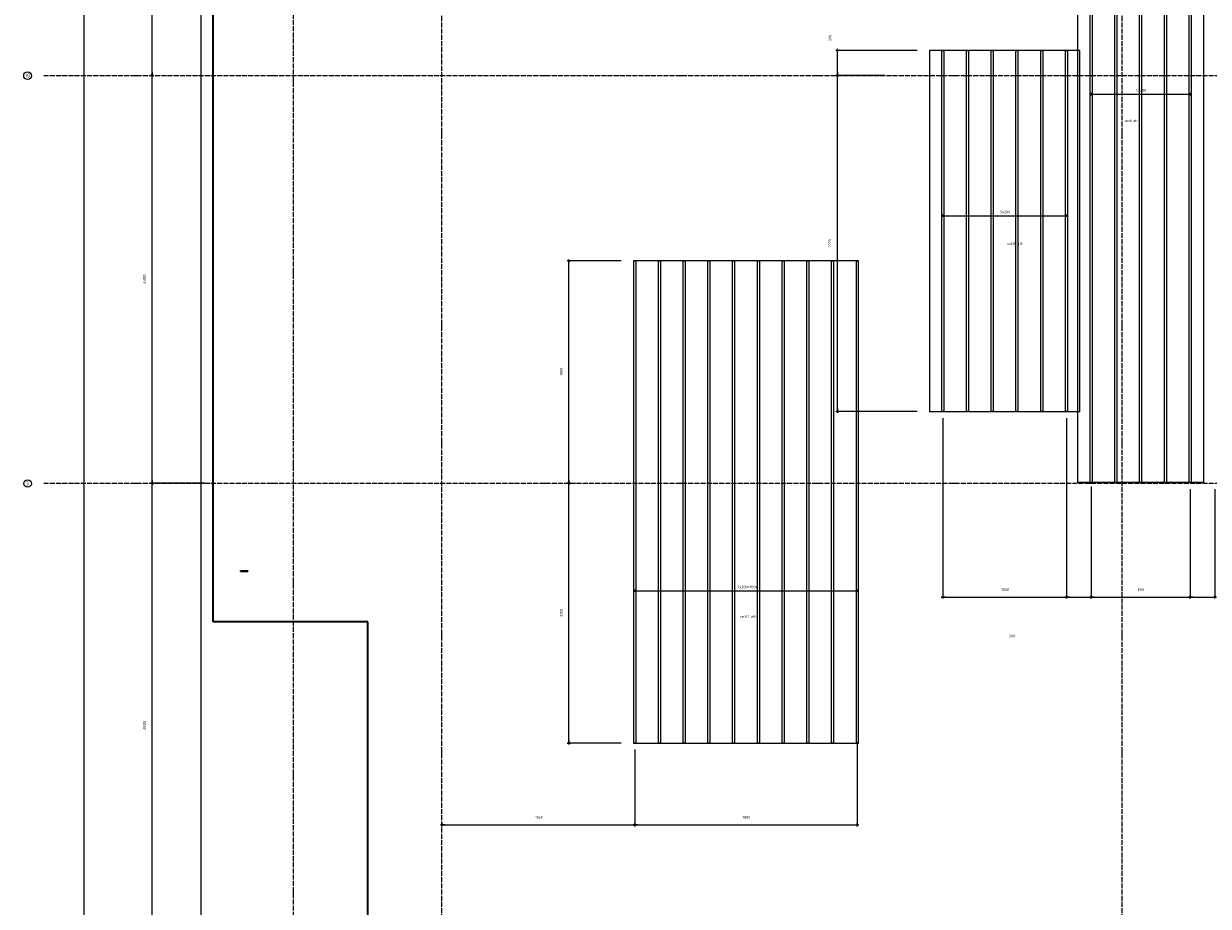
# Model space of a CAD drawing. Header units: millimetres. Extents: x -3170 to 89801, y -74170 to 82422.
# Tile 3 of 105: x 27818 to 37396, y -62242 to -55102. Entities that reach past the tile are written whole.
import ezdxf

# ---------------------------------------------------------------- set-up
doc = ezdxf.new("R2010")
doc.units = ezdxf.units.MM
doc.header["$PDMODE"] = 65
for name, pattern in [('______11', [50, 40, -5, 0, -5]), ('______3', [50, 40, -10]), ('______5', [110, 80, -10, 10, -10])]:
    doc.linetypes.add(name, pattern=pattern)
for name, color, linetype, lineweight in [('Standard', 7, 'Continuous', 25), ('Балка_ общее', 7, '______3', 13), ('Размерная линия_ общее', 7, 'Continuous', 13)]:
    doc.layers.add(name, color=color, linetype=linetype, lineweight=lineweight)
doc.layers.add('Арм.стержн.Доп. Арм. верхн.зоны У', color=7, linetype='Continuous', lineweight=35, true_color=0x739641)
doc.layers.add('Осевая линия_ общее', color=7, linetype='______5', lineweight=13, true_color=0xa0a0a0)
doc.styles.add('ISOCPEUR', font='ISOCPEUR')
doc.dimstyles.new('DIMSTYLE_17', dxfattribs={"dimtxt": 22, "dimasz": 25, "dimexe": 0, "dimexo": 0, "dimgap": 11, "dimtad": 2, "dimdec": 0, "dimrnd": 1, "dimzin": 12, "dimdsep": 46, "dimtxsty": 'ISOCPEUR', "dimblk1": 'ALL_ML_STRICH', "dimblk2": 'ALL_ML_STRICH', "dimsah": 1, "dimcen": 0, "dimclrd": 7, "dimclre": 256, "dimclrt": 7, "dimadec": 0, "dimazin": 0, "dimtfac": 1, "dimtdec": 0, "dimtix": 1, "dimtmove": 2, "dimatfit": 3, "dimfxl": 0, "dimtzin": 0, "dimlwd": 0, "dimlwe": -3, "dimarcsym": 0})
doc.dimstyles.new('DIMSTYLE_3', dxfattribs={"dimtxt": 22, "dimasz": 25, "dimexe": 0, "dimexo": 0, "dimgap": 11, "dimtad": 2, "dimdec": 0, "dimrnd": 5, "dimzin": 12, "dimdsep": 46, "dimtxsty": 'ISOCPEUR', "dimblk1": 'ALL_ML_STRICH', "dimblk2": 'ALL_ML_STRICH', "dimsah": 1, "dimcen": 0, "dimclrd": 7, "dimclre": 256, "dimclrt": 7, "dimadec": 0, "dimazin": 0, "dimtfac": 1, "dimtdec": 0, "dimtix": 1, "dimtmove": 2, "dimatfit": 3, "dimfxl": 0, "dimtzin": 0, "dimlwd": 0, "dimlwe": -3, "dimarcsym": 0})
doc.dimstyles.new('DIMSTYLE_5', dxfattribs={"dimtxt": 25, "dimasz": 25, "dimexe": 0, "dimexo": 0, "dimgap": 12.5, "dimtad": 2, "dimdec": 0, "dimrnd": 5, "dimzin": 12, "dimdsep": 46, "dimtxsty": 'ISOCPEUR', "dimblk1": 'ALL_ML_STRICH', "dimblk2": 'ALL_ML_STRICH', "dimsah": 1, "dimcen": 0, "dimclrd": 7, "dimclre": 256, "dimclrt": 7, "dimadec": 0, "dimazin": 0, "dimtfac": 1, "dimtdec": 0, "dimtix": 1, "dimtmove": 2, "dimatfit": 3, "dimfxl": 0, "dimtzin": 0, "dimlwd": 0, "dimlwe": -3, "dimarcsym": 0})
doc.dimstyles.new('DIMSTYLE_7', dxfattribs={"dimtxt": 22, "dimasz": 25, "dimexe": 0, "dimexo": 0, "dimgap": 11, "dimtad": 0, "dimdec": 0, "dimrnd": 5, "dimzin": 12, "dimdsep": 46, "dimtxsty": 'ISOCPEUR', "dimblk1": 'ALL_ML_STRICH', "dimblk2": 'ALL_ML_STRICH', "dimsah": 1, "dimcen": 0, "dimclrd": 7, "dimclre": 256, "dimclrt": 7, "dimadec": 0, "dimazin": 0, "dimtfac": 1, "dimtdec": 0, "dimtix": 1, "dimtmove": 2, "dimatfit": 3, "dimfxl": 0, "dimtzin": 0, "dimlwd": 0, "dimlwe": -3, "dimarcsym": 0})

# ---------------------------------------------------------------- blocks, each defined once
blk = doc.blocks.new('ALL_ML_STRICH')
at = {"color": 0, "linetype": 'ByBlock', "lineweight": -2}
for p, q in [((-1, 0), (0.5, 0)), ((-0.3, -0.3), (0.3, 0.3)), ((0, -0.5), (0, 0.5))]:
    blk.add_line(p, q, dxfattribs=at)
blk = doc.blocks.new('*D79')
at = {"layer": 'DEFPOINTS', "color": 7, "linetype": 'Continuous', "lineweight": 13, "transparency": 33554687}
for p in [(29293.5, -58820), (28216.9, -62740), (28856.9, -62740)]:
    blk.add_point(p, dxfattribs=at)
at = {"layer": 'Балка_ общее', "color": 251, "linetype": 'Continuous', "lineweight": -2, "true_color": 0x656565, "transparency": 33554687}
for p, q in [((29283.5, -58820), (28856.9, -58820)), ((28856.9, -62740), (28856.9, -62740))]:
    blk.add_line(p, q, dxfattribs=at)
at = {"layer": 'Балка_ общее', "color": 7, "linetype": 'Continuous', "lineweight": -2, "transparency": 33554687}
blk.add_line((28856.9, -62740), (28856.9, -58820), dxfattribs=at)
at = {"layer": 'Балка_ общее', "color": 7, "linetype": 'Continuous', "lineweight": 13, "transparency": 33554687, "xscale": 25, "yscale": 25, "zscale": 25}
for p, rotation in [((28856.9, -58820), 90), ((28856.9, -62740), 270)]:
    blk.add_blockref('ALL_ML_STRICH', p, dxfattribs=dict(at, rotation=rotation))
at = {"layer": 'Балка_ общее', "color": 7, "linetype": 'Continuous', "lineweight": 13, "transparency": 33554687, "insert": (28794.4, -60778.7), "char_height": 25, "width": 100, "attachment_point": 5, "rotation": 90, "style": 'ISOCPEUR'}
blk.add_mtext('\\A1;{3920}', dxfattribs=at)
blk = doc.blocks.new('*D80')
at = {"layer": 'DEFPOINTS', "color": 7, "linetype": 'Continuous', "lineweight": 13, "transparency": 33554687}
for p in [(28216.9, -55520), (28856.9, -58820), (29293.5, -58820)]:
    blk.add_point(p, dxfattribs=at)
at = {"layer": 'Балка_ общее', "color": 251, "linetype": 'Continuous', "lineweight": -2, "true_color": 0x656565, "transparency": 33554687}
for p, q in [((28856.9, -55520), (28856.9, -55520)), ((29283.5, -58820), (28856.9, -58820))]:
    blk.add_line(p, q, dxfattribs=at)
at = {"layer": 'Балка_ общее', "color": 7, "linetype": 'Continuous', "lineweight": -2, "transparency": 33554687}
blk.add_line((28856.9, -58820), (28856.9, -55520), dxfattribs=at)
at = {"layer": 'Балка_ общее', "color": 7, "linetype": 'Continuous', "lineweight": 13, "transparency": 33554687, "xscale": 25, "yscale": 25, "zscale": 25}
for p, rotation in [((28856.9, -55520), 90), ((28856.9, -58820), 270)]:
    blk.add_blockref('ALL_ML_STRICH', p, dxfattribs=dict(at, rotation=rotation))
at = {"layer": 'Балка_ общее', "color": 7, "linetype": 'Continuous', "lineweight": 13, "transparency": 33554687, "insert": (28794.4, -57168.7), "char_height": 25, "width": 100, "attachment_point": 5, "rotation": 90, "style": 'ISOCPEUR'}
blk.add_mtext('\\A1;{3300}', dxfattribs=at)
blk = doc.blocks.new('*D81')
at = {"layer": 'DEFPOINTS', "color": 7, "linetype": 'Continuous', "lineweight": 13, "transparency": 33554687}
for p in [(28423.8, -52220), (28216.9, -55520), (28856.9, -55520)]:
    blk.add_point(p, dxfattribs=at)
at = {"layer": 'Балка_ общее', "color": 251, "linetype": 'Continuous', "lineweight": -2, "true_color": 0x656565, "transparency": 33554687}
for p, q in [((28413.8, -52220), (28856.9, -52220)), ((28856.9, -55520), (28856.9, -55520))]:
    blk.add_line(p, q, dxfattribs=at)
at = {"layer": 'Балка_ общее', "color": 7, "linetype": 'Continuous', "lineweight": -2, "transparency": 33554687}
blk.add_line((28856.9, -55520), (28856.9, -52220), dxfattribs=at)
at = {"layer": 'Балка_ общее', "color": 7, "linetype": 'Continuous', "lineweight": 13, "transparency": 33554687, "xscale": 25, "yscale": 25, "zscale": 25}
for p, rotation in [((28856.9, -52220), 90), ((28856.9, -55520), 270)]:
    blk.add_blockref('ALL_ML_STRICH', p, dxfattribs=dict(at, rotation=rotation))
at = {"layer": 'Балка_ общее', "color": 7, "linetype": 'Continuous', "lineweight": 13, "transparency": 33554687, "insert": (28794.4, -53868.7), "char_height": 25, "width": 100, "attachment_point": 5, "rotation": 90, "style": 'ISOCPEUR'}
blk.add_mtext('\\A1;{3300}', dxfattribs=at)
blk = doc.blocks.new('*D268')
at = {"layer": 'DEFPOINTS', "color": 7, "linetype": 'Continuous', "lineweight": 13, "transparency": 33554687}
for p in [(34881.1, -55520), (34396.5, -58238.4), (35140.6, -58238.4)]:
    blk.add_point(p, dxfattribs=at)
at = {"layer": 'Размерная линия_ общее', "color": 253, "linetype": 'Continuous', "lineweight": -2, "true_color": 0xa0a0a0, "transparency": 33554687}
for p, q in [((34781.1, -55520), (34396.5, -55520)), ((35040.6, -58238.4), (34396.5, -58238.4))]:
    blk.add_line(p, q, dxfattribs=at)
at = {"layer": 'Размерная линия_ общее', "color": 7, "linetype": 'Continuous', "lineweight": -2, "transparency": 33554687}
blk.add_line((34396.5, -58238.4), (34396.5, -55520), dxfattribs=at)
at = {"layer": 'Размерная линия_ общее', "color": 7, "linetype": 'Continuous', "lineweight": 13, "transparency": 33554687, "xscale": 25, "yscale": 25, "zscale": 25}
for p, rotation in [((34396.5, -55520), 90), ((34396.5, -58238.4), 270)]:
    blk.add_blockref('ALL_ML_STRICH', p, dxfattribs=dict(at, rotation=rotation))
at = {"layer": 'Размерная линия_ общее', "color": 7, "linetype": 'Continuous', "lineweight": 13, "transparency": 33554687, "insert": (34335.5, -56878.1), "char_height": 22, "width": 88, "attachment_point": 5, "rotation": 90, "style": 'ISOCPEUR'}
blk.add_mtext('\\A1;{2720}', dxfattribs=at)
blk = doc.blocks.new('*D269')
at = {"layer": 'DEFPOINTS', "color": 7, "linetype": 'Continuous', "lineweight": 13, "transparency": 33554687}
for p in [(35140.6, -55318.4), (34396.5, -55520), (34881.1, -55520)]:
    blk.add_point(p, dxfattribs=at)
at = {"layer": 'Размерная линия_ общее', "color": 253, "linetype": 'Continuous', "lineweight": -2, "true_color": 0xa0a0a0, "transparency": 33554687}
for p, q in [((35040.6, -55318.4), (34396.5, -55318.4)), ((34781.1, -55520), (34396.5, -55520))]:
    blk.add_line(p, q, dxfattribs=at)
at = {"layer": 'Размерная линия_ общее', "color": 7, "linetype": 'Continuous', "lineweight": -2, "transparency": 33554687}
blk.add_line((34396.5, -55520), (34396.5, -55318.4), dxfattribs=at)
at = {"layer": 'Размерная линия_ общее', "color": 7, "linetype": 'Continuous', "lineweight": 13, "transparency": 33554687, "xscale": 25, "yscale": 25, "zscale": 25}
for p, rotation in [((34396.5, -55318.4), 90), ((34396.5, -55520), 270)]:
    blk.add_blockref('ALL_ML_STRICH', p, dxfattribs=dict(at, rotation=rotation))
at = {"layer": 'Размерная линия_ общее', "color": 7, "linetype": 'Continuous', "lineweight": 13, "transparency": 33554687, "insert": (34336.2, -55216.5), "char_height": 22, "width": 66, "attachment_point": 5, "rotation": 90, "style": 'ISOCPEUR'}
blk.add_mtext('\\A1;{200}', dxfattribs=at)
blk = doc.blocks.new('*D270')
at = {"layer": 'DEFPOINTS', "color": 7, "linetype": 'Continuous', "lineweight": 13, "transparency": 33554687}
for p in [(35248.6, -58193.7), (36248.6, -58193.7), (35248.6, -59740.4)]:
    blk.add_point(p, dxfattribs=at)
at = {"layer": 'Размерная линия_ общее', "color": 253, "linetype": 'Continuous', "lineweight": -2, "true_color": 0xa0a0a0, "transparency": 33554687}
for p, q in [((35248.6, -58293.7), (35248.6, -59740.4)), ((36248.6, -58293.7), (36248.6, -59740.4))]:
    blk.add_line(p, q, dxfattribs=at)
at = {"layer": 'Размерная линия_ общее', "color": 7, "linetype": 'Continuous', "lineweight": -2, "transparency": 33554687}
blk.add_line((35248.6, -59740.4), (36248.6, -59740.4), dxfattribs=at)
at = {"layer": 'Размерная линия_ общее', "color": 7, "linetype": 'Continuous', "lineweight": 13, "transparency": 33554687, "xscale": 25, "yscale": 25, "zscale": 25, "rotation": 180}
blk.add_blockref('ALL_ML_STRICH', (35248.6, -59740.4), dxfattribs=at)
at = {"layer": 'Размерная линия_ общее', "color": 7, "linetype": 'Continuous', "lineweight": 13, "transparency": 33554687, "xscale": 25, "yscale": 25, "zscale": 25}
blk.add_blockref('ALL_ML_STRICH', (36248.6, -59740.4), dxfattribs=at)
at = {"layer": 'Размерная линия_ общее', "color": 7, "linetype": 'Continuous', "lineweight": 13, "transparency": 33554687, "insert": (35751.9, -59679.4), "char_height": 22, "width": 88, "attachment_point": 5, "style": 'ISOCPEUR'}
blk.add_mtext('\\A1;{1000}', dxfattribs=at)
blk = doc.blocks.new('*D271')
at = {"layer": 'DEFPOINTS', "color": 7, "linetype": 'Continuous', "lineweight": 13, "transparency": 33554687}
for p in [(36248.6, -58193.7), (36448.6, -58746), (36248.6, -59740.4)]:
    blk.add_point(p, dxfattribs=at)
at = {"layer": 'Размерная линия_ общее', "color": 253, "linetype": 'Continuous', "lineweight": -2, "true_color": 0xa0a0a0, "transparency": 33554687}
for p, q in [((36248.6, -58293.7), (36248.6, -59740.4)), ((36448.6, -58846), (36448.6, -59740.4))]:
    blk.add_line(p, q, dxfattribs=at)
at = {"layer": 'Размерная линия_ общее', "color": 7, "linetype": 'Continuous', "lineweight": -2, "transparency": 33554687}
blk.add_line((36248.6, -59740.4), (36448.6, -59740.4), dxfattribs=at)
at = {"layer": 'Размерная линия_ общее', "color": 7, "linetype": 'Continuous', "lineweight": 13, "transparency": 33554687, "xscale": 25, "yscale": 25, "zscale": 25, "rotation": 180}
blk.add_blockref('ALL_ML_STRICH', (36248.6, -59740.4), dxfattribs=at)
at = {"layer": 'Размерная линия_ общее', "color": 7, "linetype": 'Continuous', "lineweight": 13, "transparency": 33554687, "xscale": 25, "yscale": 25, "zscale": 25}
blk.add_blockref('ALL_ML_STRICH', (36448.6, -59740.4), dxfattribs=at)
at = {"layer": 'Размерная линия_ общее', "color": 7, "linetype": 'Continuous', "lineweight": 13, "transparency": 33554687, "insert": (35809.3, -60054.1), "char_height": 22, "width": 66, "attachment_point": 5, "style": 'ISOCPEUR'}
blk.add_mtext('\\A1;{200}', dxfattribs=at)
blk = doc.blocks.new('*D272')
at = {"layer": 'DEFPOINTS', "color": 7, "linetype": 'Continuous', "lineweight": 13, "transparency": 33554687}
for p in [(36448.6, -58746), (37248.6, -58766), (36448.6, -59740.4)]:
    blk.add_point(p, dxfattribs=at)
at = {"layer": 'Размерная линия_ общее', "color": 253, "linetype": 'Continuous', "lineweight": -2, "true_color": 0xa0a0a0, "transparency": 33554687}
for p, q in [((36448.6, -58846), (36448.6, -59740.4)), ((37248.6, -58866), (37248.6, -59740.4))]:
    blk.add_line(p, q, dxfattribs=at)
at = {"layer": 'Размерная линия_ общее', "color": 7, "linetype": 'Continuous', "lineweight": -2, "transparency": 33554687}
blk.add_line((36448.6, -59740.4), (37248.6, -59740.4), dxfattribs=at)
at = {"layer": 'Размерная линия_ общее', "color": 7, "linetype": 'Continuous', "lineweight": 13, "transparency": 33554687, "xscale": 25, "yscale": 25, "zscale": 25, "rotation": 180}
blk.add_blockref('ALL_ML_STRICH', (36448.6, -59740.4), dxfattribs=at)
at = {"layer": 'Размерная линия_ общее', "color": 7, "linetype": 'Continuous', "lineweight": 13, "transparency": 33554687, "xscale": 25, "yscale": 25, "zscale": 25}
blk.add_blockref('ALL_ML_STRICH', (37248.6, -59740.4), dxfattribs=at)
at = {"layer": 'Размерная линия_ общее', "color": 7, "linetype": 'Continuous', "lineweight": 13, "transparency": 33554687, "insert": (36849.7, -59679.4), "char_height": 22, "width": 66, "attachment_point": 5, "style": 'ISOCPEUR'}
blk.add_mtext('\\A1;{800}', dxfattribs=at)
blk = doc.blocks.new('*D273')
at = {"layer": 'DEFPOINTS', "color": 7, "linetype": 'Continuous', "lineweight": 13, "transparency": 33554687}
for p in [(37248.6, -58766), (37448.6, -58768.3), (37248.6, -59740.4)]:
    blk.add_point(p, dxfattribs=at)
at = {"layer": 'Размерная линия_ общее', "color": 253, "linetype": 'Continuous', "lineweight": -2, "true_color": 0xa0a0a0, "transparency": 33554687}
for p, q in [((37248.6, -58866), (37248.6, -59740.4)), ((37448.6, -58868.3), (37448.6, -59740.4))]:
    blk.add_line(p, q, dxfattribs=at)
at = {"layer": 'Размерная линия_ общее', "color": 7, "linetype": 'Continuous', "lineweight": -2, "transparency": 33554687}
blk.add_line((37248.6, -59740.4), (37448.6, -59740.4), dxfattribs=at)
at = {"layer": 'Размерная линия_ общее', "color": 7, "linetype": 'Continuous', "lineweight": 13, "transparency": 33554687, "xscale": 25, "yscale": 25, "zscale": 25, "rotation": 180}
blk.add_blockref('ALL_ML_STRICH', (37248.6, -59740.4), dxfattribs=at)
at = {"layer": 'Размерная линия_ общее', "color": 7, "linetype": 'Continuous', "lineweight": 13, "transparency": 33554687, "xscale": 25, "yscale": 25, "zscale": 25}
blk.add_blockref('ALL_ML_STRICH', (37448.6, -59740.4), dxfattribs=at)
at = {"layer": 'Размерная линия_ общее', "color": 7, "linetype": 'Continuous', "lineweight": 13, "transparency": 33554687, "insert": (37553.3, -60036.2), "char_height": 22, "width": 66, "attachment_point": 5, "style": 'ISOCPEUR'}
blk.add_mtext('\\A1;{200}', dxfattribs=at)
blk = doc.blocks.new('*D280')
at = {"layer": 'DEFPOINTS', "color": 7, "linetype": 'Continuous', "lineweight": 13, "transparency": 33554687}
for p in [(32274.7, -58820), (32225.5, -60920.7), (32748.1, -60920.7)]:
    blk.add_point(p, dxfattribs=at)
at = {"layer": 'Размерная линия_ общее', "color": 253, "linetype": 'Continuous', "lineweight": -2, "true_color": 0xa0a0a0, "transparency": 33554687}
for p, q in [((32225.5, -58820), (32225.5, -58820)), ((32648.1, -60920.7), (32225.5, -60920.7))]:
    blk.add_line(p, q, dxfattribs=at)
at = {"layer": 'Размерная линия_ общее', "color": 7, "linetype": 'Continuous', "lineweight": -2, "transparency": 33554687}
blk.add_line((32225.5, -60920.7), (32225.5, -58820), dxfattribs=at)
at = {"layer": 'Размерная линия_ общее', "color": 7, "linetype": 'Continuous', "lineweight": 13, "transparency": 33554687, "xscale": 25, "yscale": 25, "zscale": 25}
for p, rotation in [((32225.5, -58820), 90), ((32225.5, -60920.7), 270)]:
    blk.add_blockref('ALL_ML_STRICH', p, dxfattribs=dict(at, rotation=rotation))
at = {"layer": 'Размерная линия_ общее', "color": 7, "linetype": 'Continuous', "lineweight": 13, "transparency": 33554687, "insert": (32164.5, -59867), "char_height": 22, "width": 88, "attachment_point": 5, "rotation": 90, "style": 'ISOCPEUR'}
blk.add_mtext('\\A1;{2100}', dxfattribs=at)
blk = doc.blocks.new('*D281')
at = {"layer": 'DEFPOINTS', "color": 7, "linetype": 'Continuous', "lineweight": 13, "transparency": 33554687}
for p in [(32748.1, -57020.7), (32225.5, -58820), (32274.7, -58820)]:
    blk.add_point(p, dxfattribs=at)
at = {"layer": 'Размерная линия_ общее', "color": 253, "linetype": 'Continuous', "lineweight": -2, "true_color": 0xa0a0a0, "transparency": 33554687}
for p, q in [((32648.1, -57020.7), (32225.5, -57020.7)), ((32225.5, -58820), (32225.5, -58820))]:
    blk.add_line(p, q, dxfattribs=at)
at = {"layer": 'Размерная линия_ общее', "color": 7, "linetype": 'Continuous', "lineweight": -2, "transparency": 33554687}
blk.add_line((32225.5, -58820), (32225.5, -57020.7), dxfattribs=at)
at = {"layer": 'Размерная линия_ общее', "color": 7, "linetype": 'Continuous', "lineweight": 13, "transparency": 33554687, "xscale": 25, "yscale": 25, "zscale": 25}
for p, rotation in [((32225.5, -57020.7), 90), ((32225.5, -58820), 270)]:
    blk.add_blockref('ALL_ML_STRICH', p, dxfattribs=dict(at, rotation=rotation))
at = {"layer": 'Размерная линия_ общее', "color": 7, "linetype": 'Continuous', "lineweight": 13, "transparency": 33554687, "insert": (32164.5, -57917), "char_height": 22, "width": 88, "attachment_point": 5, "rotation": 90, "style": 'ISOCPEUR'}
blk.add_mtext('\\A1;{1800}', dxfattribs=at)
blk = doc.blocks.new('*D282')
at = {"layer": 'DEFPOINTS', "color": 7, "linetype": 'Continuous', "lineweight": 13, "transparency": 33554687}
for p in [(32758.1, -60873.5), (31200, -61176.8), (31200, -61582.8)]:
    blk.add_point(p, dxfattribs=at)
at = {"layer": 'Размерная линия_ общее', "color": 253, "linetype": 'Continuous', "lineweight": -2, "true_color": 0xa0a0a0, "transparency": 33554687}
for p, q in [((32758.1, -60973.5), (32758.1, -61582.8)), ((31200, -61582.8), (31200, -61582.8))]:
    blk.add_line(p, q, dxfattribs=at)
at = {"layer": 'Размерная линия_ общее', "color": 7, "linetype": 'Continuous', "lineweight": -2, "transparency": 33554687}
blk.add_line((31200, -61582.8), (32758.1, -61582.8), dxfattribs=at)
at = {"layer": 'Размерная линия_ общее', "color": 7, "linetype": 'Continuous', "lineweight": 13, "transparency": 33554687, "xscale": 25, "yscale": 25, "zscale": 25, "rotation": 180}
blk.add_blockref('ALL_ML_STRICH', (31200, -61582.8), dxfattribs=at)
at = {"layer": 'Размерная линия_ общее', "color": 7, "linetype": 'Continuous', "lineweight": 13, "transparency": 33554687, "xscale": 25, "yscale": 25, "zscale": 25}
blk.add_blockref('ALL_ML_STRICH', (32758.1, -61582.8), dxfattribs=at)
at = {"layer": 'Размерная линия_ общее', "color": 7, "linetype": 'Continuous', "lineweight": 13, "transparency": 33554687, "insert": (31982.4, -61521.8), "char_height": 22, "width": 88, "attachment_point": 5, "style": 'ISOCPEUR'}
blk.add_mtext('\\A1;{1560}', dxfattribs=at)
blk = doc.blocks.new('*D283')
at = {"layer": 'DEFPOINTS', "color": 7, "linetype": 'Continuous', "lineweight": 13, "transparency": 33554687}
for p in [(34558.1, -60813.4), (32758.1, -60873.5), (32758.1, -61582.8)]:
    blk.add_point(p, dxfattribs=at)
at = {"layer": 'Размерная линия_ общее', "color": 253, "linetype": 'Continuous', "lineweight": -2, "true_color": 0xa0a0a0, "transparency": 33554687}
for p, q in [((32758.1, -60973.5), (32758.1, -61582.8)), ((34558.1, -60913.4), (34558.1, -61582.8))]:
    blk.add_line(p, q, dxfattribs=at)
at = {"layer": 'Размерная линия_ общее', "color": 7, "linetype": 'Continuous', "lineweight": -2, "transparency": 33554687}
blk.add_line((32758.1, -61582.8), (34558.1, -61582.8), dxfattribs=at)
at = {"layer": 'Размерная линия_ общее', "color": 7, "linetype": 'Continuous', "lineweight": 13, "transparency": 33554687, "xscale": 25, "yscale": 25, "zscale": 25, "rotation": 180}
blk.add_blockref('ALL_ML_STRICH', (32758.1, -61582.8), dxfattribs=at)
at = {"layer": 'Размерная линия_ общее', "color": 7, "linetype": 'Continuous', "lineweight": 13, "transparency": 33554687, "xscale": 25, "yscale": 25, "zscale": 25}
blk.add_blockref('ALL_ML_STRICH', (34558.1, -61582.8), dxfattribs=at)
at = {"layer": 'Размерная линия_ общее', "color": 7, "linetype": 'Continuous', "lineweight": 13, "transparency": 33554687, "insert": (33661.4, -61521.8), "char_height": 22, "width": 88, "attachment_point": 5, "style": 'ISOCPEUR'}
blk.add_mtext('\\A1;{1800}', dxfattribs=at)
blk = doc.blocks.new('*D534')
at = {"layer": 'DEFPOINTS', "color": 7, "linetype": 'Continuous', "lineweight": 13, "transparency": 33554687}
for p in [(28159.8, -52220), (27980, -73260), (28306.4, -73260)]:
    blk.add_point(p, dxfattribs=at)
at = {"layer": 'Размерная линия_ общее', "color": 253, "linetype": 'Continuous', "lineweight": -2, "true_color": 0xa0a0a0, "transparency": 33554687}
for p, q in [((28059.8, -52220), (28306.4, -52220)), ((28306.4, -73260), (28306.4, -73260))]:
    blk.add_line(p, q, dxfattribs=at)
at = {"layer": 'Размерная линия_ общее', "color": 7, "linetype": 'Continuous', "lineweight": -2, "transparency": 33554687}
blk.add_line((28306.4, -73260), (28306.4, -52220), dxfattribs=at)
at = {"layer": 'Размерная линия_ общее', "color": 7, "linetype": 'Continuous', "lineweight": 13, "transparency": 33554687, "xscale": 25, "yscale": 25, "zscale": 25}
for p, rotation in [((28306.4, -52220), 90), ((28306.4, -73260), 270)]:
    blk.add_blockref('ALL_ML_STRICH', p, dxfattribs=dict(at, rotation=rotation))
at = {"layer": 'Размерная линия_ общее', "color": 7, "linetype": 'Continuous', "lineweight": 13, "transparency": 33554687, "insert": (28245.4, -62737.8), "char_height": 22, "width": 110, "attachment_point": 5, "rotation": 90, "style": 'ISOCPEUR'}
blk.add_mtext('\\A1;{21040}', dxfattribs=at)
blk = doc.blocks.new('СЛОЖНЫЙ_ОБЪЕКТ_4')
at = {"layer": 'Осевая линия_ общее', "color": 253, "linetype": '______11', "lineweight": -3, "true_color": 0xa0a0a0, "transparency": 33554687}
for p, q in [((30000, -74050), (30000, -50490)), ((31200, -74170), (31200, -50490)), ((36700, -74170), (36700, -50490)), ((27980, -55520), (44900, -55520)), ((27980, -58820), (46830, -58820))]:
    blk.add_line(p, q, dxfattribs=at)
at = {"layer": 'Осевая линия_ общее', "color": 7, "linetype": 'Continuous', "lineweight": 13, "transparency": 33554687}
for centre, radius in [((27849.5, -55522), 31), ((27850.4, -58822), 29.9)]:
    blk.add_circle(centre, radius, dxfattribs=at)
at = {"layer": 'Осевая линия_ общее', "color": 7, "linetype": 'Continuous', "lineweight": 13, "transparency": 33554687, "char_height": 30, "attachment_point": 7, "style": 'ISOCPEUR'}
for s, insert, width in [('\\W0.83;Ю', (27835.2, -55535), 40.887), ('\\W0.80;Э', (27838.4, -58835), 35.983)]:
    blk.add_mtext(s, dxfattribs=dict(at, insert=insert, width=width))
at = {"layer": 'Балка_ общее', "color": 7, "linetype": 'Continuous', "lineweight": 13, "transparency": 33554687}
for base, p1, p2, picture, middle in [((28856.9, -52220), (28856.9, -55520), (28413.8, -52220), '*D81', (28794.4, -53868.7)), ((28856.9, -55520), (29283.5, -58820), (28856.9, -55520), '*D80', (28794.4, -57168.7)), ((28856.9, -58820), (28856.9, -62740), (29283.5, -58820), '*D79', (28794.4, -60778.7))]:
    dim = blk.add_linear_dim(base=base, p1=p1, p2=p2, angle=90, dimstyle='DIMSTYLE_5', override={"dimpost": '<>', "dimclrd": 7, "dimclre": 251, "dimclrt": 7, "dimlwd": 0, "dimlwe": 65533}, dxfattribs=at)
    dim.commit()
    dim.dimension.update_dxf_attribs({"geometry": picture, "text_midpoint": middle, "dimtype": 160})

msp = doc.modelspace()

# ---------------------------------------------------------------- linework, layer by layer
at = {"color": 7, "linetype": 'Continuous', "lineweight": 35, "transparency": 33554687}
for p, q in [((29570, -59530), (29570, -59526.9)), ((29570, -59526.9), (29630, -59526.9)), ((29570, -59530), (29630, -59530)), ((29630, -59526.9), (29630, -59530))]:
    msp.add_line(p, q, dxfattribs=at)
at = {"layer": 'Standard', "color": 7, "linetype": 'Continuous', "lineweight": 18, "transparency": 33554687}
msp.add_lwpolyline([(29250, -73460), (46440, -73460), (46440, -51620), (29250, -51620), (29250, -73460)], dxfattribs=at)
at = {"layer": 'Арм.стержн.Доп. Арм. верхн.зоны У', "color": 7, "linetype": 'Continuous', "lineweight": 13, "transparency": 33554687}
for p, q in [((36448.6, -55671.6), (36438.6, -55671.6)), ((37248.6, -55671.6), (37258.6, -55671.6)), ((35248.6, -56655), (35238.6, -56655)), ((36248.6, -56655), (36258.6, -56655)), ((32758.1, -59688.8), (32748.1, -59688.8)), ((34558.1, -59688.8), (34568.1, -59688.8))]:
    msp.add_line(p, q, dxfattribs=at)
at = {"layer": 'Арм.стержн.Доп. Арм. верхн.зоны У', "color": 7, "linetype": 'Continuous', "lineweight": 25, "transparency": 33554687}
for p, q in [((36442.6, -55677.6), (36454.6, -55665.6)), ((37242.6, -55677.6), (37254.6, -55665.6)), ((35242.6, -56661), (35254.6, -56649)), ((36242.6, -56661), (36254.6, -56649)), ((32752.1, -59694.8), (32764.1, -59682.8)), ((34552.1, -59694.8), (34564.1, -59682.8))]:
    msp.add_line(p, q, dxfattribs=at)
at = {"layer": 'Арм.стержн.Доп. Арм. верхн.зоны У', "color": 253, "linetype": 'Continuous', "lineweight": -3, "true_color": 0xa0a0a0, "transparency": 33554687}
for p, q in [((36448.6, -55671.6), (36448.6, -55661.6)), ((36448.6, -55671.6), (36448.6, -55681.6)), ((37248.6, -55671.6), (37248.6, -55661.6)), ((37248.6, -55671.6), (37248.6, -55681.6)), ((35248.6, -56655), (35248.6, -56645)), ((35248.6, -56655), (35248.6, -56665)), ((36248.6, -56655), (36248.6, -56645)), ((36248.6, -56655), (36248.6, -56665)), ((32758.1, -59688.8), (32758.1, -59678.8)), ((32758.1, -59688.8), (32758.1, -59698.8)), ((34558.1, -59688.8), (34558.1, -59678.8)), ((34558.1, -59688.8), (34558.1, -59698.8))]:
    msp.add_line(p, q, dxfattribs=at)
at = {"layer": 'Арм.стержн.Доп. Арм. верхн.зоны У', "color": 52, "linetype": 'Continuous', "lineweight": 13, "transparency": 33554687}
for points in [[(36340.6, -58814.6), (36340.6, -52964.6), (37356.6, -52964.6), (37356.6, -58814.6), (36340.6, -58814.6)], [(36356.6, -58238.4), (36356.6, -55318.4), (35140.6, -55318.4), (35140.6, -58238.4), (36356.6, -58238.4)], [(34568.1, -60920.7), (34568.1, -57020.7), (32748.1, -57020.7), (32748.1, -60920.7), (34568.1, -60920.7)]]:
    msp.add_lwpolyline(points, dxfattribs=at)
at = {"layer": 'Арм.стержн.Доп. Арм. верхн.зоны У', "color": 11, "linetype": 'Continuous', "lineweight": 25, "true_color": 0xff8c8c, "transparency": 33554687}
for points in [[(36440.6, -58814.6), (36440.6, -52964.6), (36456.6, -52964.6), (36456.6, -58814.6), (36440.6, -58814.6)], [(36640.6, -58814.6), (36640.6, -52964.6), (36656.6, -52964.6), (36656.6, -58814.6), (36640.6, -58814.6)], [(36840.6, -58814.6), (36840.6, -52964.6), (36856.6, -52964.6), (36856.6, -58814.6), (36840.6, -58814.6)], [(37040.6, -58814.6), (37040.6, -52964.6), (37056.6, -52964.6), (37056.6, -58814.6), (37040.6, -58814.6)], [(37240.6, -58814.6), (37240.6, -52964.6), (37256.6, -52964.6), (37256.6, -58814.6), (37240.6, -58814.6)], [(35240.6, -58238.4), (35240.6, -55318.4), (35256.6, -55318.4), (35256.6, -58238.4), (35240.6, -58238.4)], [(35440.6, -58238.4), (35440.6, -55318.4), (35456.6, -55318.4), (35456.6, -58238.4), (35440.6, -58238.4)], [(35640.6, -58238.4), (35640.6, -55318.4), (35656.6, -55318.4), (35656.6, -58238.4), (35640.6, -58238.4)], [(35840.6, -58238.4), (35840.6, -55318.4), (35856.6, -55318.4), (35856.6, -58238.4), (35840.6, -58238.4)], [(36040.6, -58238.4), (36040.6, -55318.4), (36056.6, -55318.4), (36056.6, -58238.4), (36040.6, -58238.4)], [(36240.6, -58238.4), (36240.6, -55318.4), (36256.6, -55318.4), (36256.6, -58238.4), (36240.6, -58238.4)], [(32750.1, -60920.7), (32750.1, -57020.7), (32766.1, -57020.7), (32766.1, -60920.7), (32750.1, -60920.7)], [(32950.1, -60920.7), (32950.1, -57020.7), (32966.1, -57020.7), (32966.1, -60920.7), (32950.1, -60920.7)], [(33150.1, -60920.7), (33150.1, -57020.7), (33166.1, -57020.7), (33166.1, -60920.7), (33150.1, -60920.7)], [(33350.1, -60920.7), (33350.1, -57020.7), (33366.1, -57020.7), (33366.1, -60920.7), (33350.1, -60920.7)], [(33550.1, -60920.7), (33550.1, -57020.7), (33566.1, -57020.7), (33566.1, -60920.7), (33550.1, -60920.7)], [(33750.1, -60920.7), (33750.1, -57020.7), (33766.1, -57020.7), (33766.1, -60920.7), (33750.1, -60920.7)], [(33950.1, -60920.7), (33950.1, -57020.7), (33966.1, -57020.7), (33966.1, -60920.7), (33950.1, -60920.7)], [(34150.1, -60920.7), (34150.1, -57020.7), (34166.1, -57020.7), (34166.1, -60920.7), (34150.1, -60920.7)], [(34350.1, -60920.7), (34350.1, -57020.7), (34366.1, -57020.7), (34366.1, -60920.7), (34350.1, -60920.7)], [(34550.1, -60920.7), (34550.1, -57020.7), (34566.1, -57020.7), (34566.1, -60920.7), (34550.1, -60920.7)]]:
    msp.add_lwpolyline(points, dxfattribs=at)
at = {"layer": 'Арм.стержн.Доп. Арм. верхн.зоны У', "color": 7, "linetype": 'Continuous', "lineweight": 13, "transparency": 33554687}
for points in [[(36448.6, -55671.6), (36780.2, -55671.6), (36780.2, -55671.6), (37248.6, -55671.6)], [(35248.6, -56655), (35681.3, -56655), (35681.3, -56655), (36248.6, -56655)], [(32758.1, -59688.8), (33554.5, -59688.8), (33554.5, -59688.8), (34558.1, -59688.8)]]:
    msp.add_lwpolyline(points, dxfattribs=at)
at = {"layer": 'Размерная линия_ общее', "color": 7, "linetype": 'Continuous', "lineweight": 35, "transparency": 33554687}
for p, q in [((29350, -59940), (29350, -55020)), ((30600, -59940), (29350, -59940)), ((30600, -65540), (30600, -59940))]:
    msp.add_line(p, q, dxfattribs=at)

# ---------------------------------------------------------------- block references
at = {"layer": 'Балка_ общее', "color": 7, "linetype": 'Continuous', "lineweight": 13, "transparency": 33554687}
msp.add_blockref('СЛОЖНЫЙ_ОБЪЕКТ_4', (0, 0), dxfattribs=at)

# ---------------------------------------------------------------- texts
at = {"layer": 'Арм.стержн.Доп. Арм. верхн.зоны У', "color": 7, "linetype": 'Continuous', "lineweight": 13, "transparency": 33554687, "char_height": 22, "attachment_point": 7, "style": 'ISOCPEUR'}
for s, insert, width in [('\\W0.95;4x200', (36810.1, -55651.6), 89.556), ('\\W0.95;5x200', (35711.2, -56635), 87.336), ('\\W0.94;9x200=1800', (33584.4, -59668.8), 159.871)]:
    msp.add_mtext(s, dxfattribs=dict(at, insert=insert, width=width))
at = {"layer": 'Арм.стержн.Доп. Арм. верхн.зоны У', "color": 7, "linetype": 'Continuous', "lineweight": 25, "transparency": 33554687, "char_height": 20, "attachment_point": 7, "style": 'ISOCPEUR'}
for s, insert, width in [('\\W0.77;поз.', (36720.5, -55897.3), 46.804), ('\\W0.62;19', (36759.6, -55897.3), 26.238), ('\\W0.74; ø16 ', (36779.6, -55897.3), 62.425), ('\\W0.92;поз.', (35765.8, -56891.3), 56.165), ('\\W0.75;18', (35812.8, -56891.3), 31.485), ('\\W0.89; ø16 ', (35836.8, -56891.3), 74.911), ('\\W0.92;поз.', (33613.1, -59907.7), 56.165), ('\\W0.75;17', (33660.1, -59907.7), 31.485), ('\\W0.89; ø16 ', (33684.1, -59907.7), 74.91)]:
    msp.add_mtext(s, dxfattribs=dict(at, insert=insert, width=width))

# ---------------------------------------------------------------- dimensions: what is measured, and where the dimension line sits
at = {"layer": 'Размерная линия_ общее', "color": 7, "linetype": 'Continuous', "lineweight": 13, "transparency": 33554687}
for base, p1, p2, dimstyle, picture, middle in [((28306.4, -52220), (28306.4, -73260), (28059.8, -52220), 'DIMSTYLE_17', '*D534', (28245.4, -62737.8)), ((34396.5, -55318.4), (34781.1, -55520), (35040.6, -55318.4), 'DIMSTYLE_3', '*D269', (34336.2, -55216.5)), ((34396.5, -55520), (35040.6, -58238.4), (34781.1, -55520), 'DIMSTYLE_3', '*D268', (34335.5, -56878.1)), ((32225.5, -57020.7), (32225.5, -58820), (32648.1, -57020.7), 'DIMSTYLE_3', '*D281', (32164.5, -57917)), ((32225.5, -58820), (32648.1, -60920.7), (32225.5, -58820), 'DIMSTYLE_3', '*D280', (32164.5, -59867))]:
    dim = msp.add_linear_dim(base=base, p1=p1, p2=p2, angle=90, dimstyle=dimstyle, override={"dimpost": '<>', "dimclrd": 7, "dimclre": 253, "dimclrt": 7, "dimlwd": 0, "dimlwe": 65533}, dxfattribs=at)
    dim.commit()
    dim.dimension.update_dxf_attribs({"geometry": picture, "text_midpoint": middle, "dimtype": 160})
for base, p1, p2, dimstyle, picture, middle in [((36248.6, -59740.4), (35248.6, -58293.7), (36248.6, -58293.7), 'DIMSTYLE_3', '*D270', (35751.9, -59679.4)), ((36448.6, -59740.4), (36248.6, -58293.7), (36448.6, -58846), 'DIMSTYLE_7', '*D271', (35809.3, -60054.1)), ((37248.6, -59740.4), (36448.6, -58846), (37248.6, -58866), 'DIMSTYLE_3', '*D272', (36849.7, -59679.4)), ((37448.6, -59740.4), (37248.6, -58866), (37448.6, -58868.3), 'DIMSTYLE_7', '*D273', (37553.3, -60036.2)), ((34558.1, -61582.8), (32758.1, -60973.5), (34558.1, -60913.4), 'DIMSTYLE_3', '*D283', (33661.4, -61521.8)), ((32758.1, -61582.8), (31200, -61582.8), (32758.1, -60973.5), 'DIMSTYLE_3', '*D282', (31982.4, -61521.8))]:
    dim = msp.add_linear_dim(base=base, p1=p1, p2=p2, dimstyle=dimstyle, override={"dimpost": '<>', "dimclrd": 7, "dimclre": 253, "dimclrt": 7, "dimlwd": 0, "dimlwe": 65533}, dxfattribs=at)
    dim.commit()
    dim.dimension.update_dxf_attribs({"geometry": picture, "text_midpoint": middle, "dimtype": 160})

doc.saveas('drawing.dxf')
